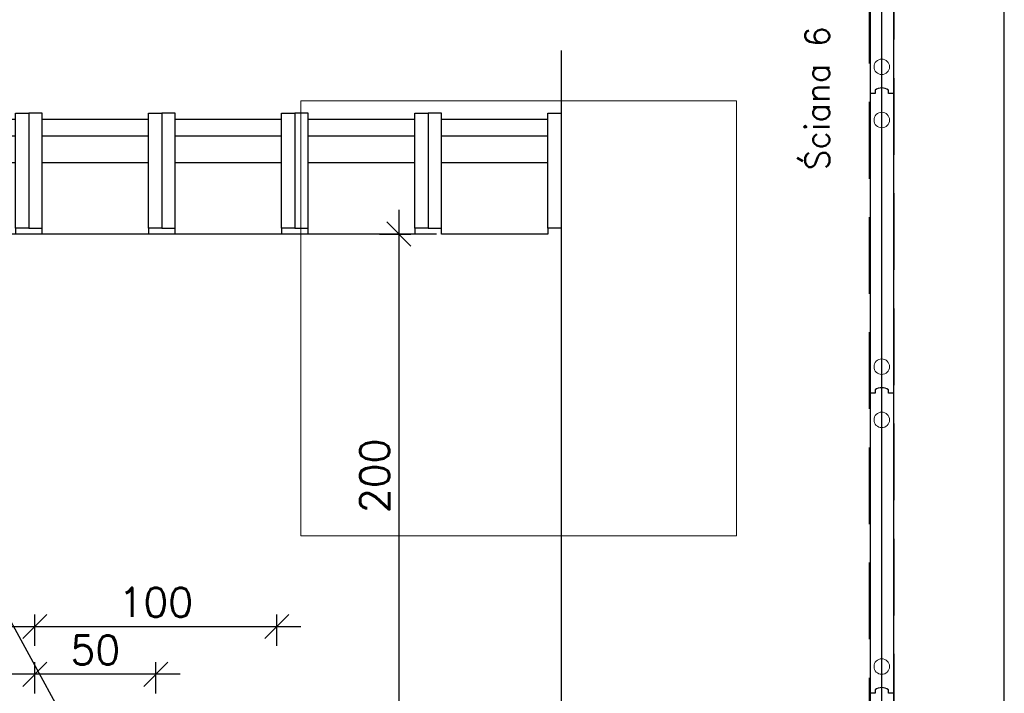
# Model space of a CAD drawing. Header units: centimetres. Extents: x -228435 to 111511, y -89367 to 428125.
# Tile 67 of 219: x -26102 to -22034, y 43949 to 46735. Entities that reach past the tile are written whole.
import ezdxf

# ---------------------------------------------------------------- set-up
doc = ezdxf.new("R2010")
doc.units = ezdxf.units.CM
doc.header["$LTSCALE"] = 50
doc.header["$PDMODE"] = 35
doc.header["$PDSIZE"] = 0.1
for name, pattern in [('0_II 10 sal$0$HIDDEN', [9.525, 6.35, -3.175]), ('DASHDOT2', [12.7, 6.35, -3.175, 0, -3.175]), ('HIDDEN2', [4.7625, 3.175, -1.5875]), ('HIDDENX2', [19.05, 12.7, -6.35]), ('Kondygnacja +0$0$DASHDOT2', [12.7, 6.35, -3.175, 0, -3.175])]:
    doc.linetypes.add(name, pattern=pattern)
doc.layers.get('0').update_dxf_attribs({"color": 8})
doc.layers.get('DEFPOINTS').update_dxf_attribs({"color": 8})
for name, color, linetype in [('0_II 10 sal$0$ARCH_SIEDZENIA', 8, 'Continuous'), ('0_II 10 sal$0$ARCH_WYPOSAŻENIE_INNE', 8, 'Continuous'), ('0_II 10 sal$0$ARCH_ŚCIANY_PRZESUWNE', 8, 'Continuous'), ('ARCH_INFO_OSIE_IST', 8, 'DASHDOT2'), ('ARCH_SZYNY', 8, 'Continuous'), ('HUFCOR', 8, 'Continuous'), ('Hufcor szyny', 8, 'Kondygnacja +0$0$DASHDOT2'), ('Kondygnacja -1$0$ARCH_WYPOSAŻENIE_INNE', 8, 'Continuous'), ('Osie rzutów$0$ARCH_INFO_OSIE_OPISY_IST', 8, 'Continuous'), ('PANELE', 8, 'Continuous')]:
    doc.layers.add(name, color=color, linetype=linetype)
doc.layers.add('ARCH_SUFITY_PODWIESZANE', color=8, linetype='HIDDENX2', lineweight=9)
doc.layers.add('Wymiary', color=8, linetype='Continuous', lineweight=15)
doc.layers.get('HUFCOR').off()
doc.styles.add('Romans', font='Romans.shx')
doc.linetypes.add('SZYNA_LINE', pattern='A,12.7,-7.75,["SZYNA",Standard,S=2.54,R=0,X=-5.95,Y=-1.27],-7.75', length=28.2)
doc.dimstyles.new('Wymiary 1-100', dxfattribs={"dimtxt": 12, "dimasz": 10, "dimexe": 5, "dimexo": 0, "dimgap": 4, "dimtad": 1, "dimrnd": 0.5, "dimzin": 12, "dimdsep": 46, "dimtxsty": 'Romans', "dimblk": 'OBLIQUE', "dimcen": 10, "dimdle": 10, "dimclrt": 55, "dimazin": 0, "dimtfac": 1, "dimtmove": 1, "dimatfit": 3, "dimfxl": 0, "dimtolj": 1, "dimtzin": 0, "dimarcsym": 0})

# ---------------------------------------------------------------- blocks, each defined once
blk = doc.blocks.new('SU Lampy kwadratowe +0')
at = {"layer": 'ARCH_SUFITY_PODWIESZANE', "ltscale": 2.5}
blk.add_lwpolyline([(9620, 9140), (9800, 9140), (9800, 8960), (9620, 8960)], close=True, dxfattribs=at)
blk = doc.blocks.new('A$C50B549AF')
at = {"layer": 'ARCH_SZYNY', "linetype": 'SZYNA_LINE', "ltscale": 2.5}
for p, q in [((3662.14, 1788.7, 445.1), (3662.14, 5685.34, 9.4)), ((3611.49, 3635.9, 630), (3611.49, 4777.4, 630))]:
    blk.add_line(p, q, dxfattribs=at)
blk = doc.blocks.new('*U520')
at = {"layer": 'PANELE'}
for points in [[(0, 0), (0, -21), (-14, -21)], [(0, 0), (1240, 0)], [(1240, 0), (1240, -21), (1226, -21)], [(-14, -76), (0, -76), (0, -97)], [(1226, -76), (1240, -76), (1240, -97)], [(0, -97), (1240, -97)]]:
    blk.add_lwpolyline(points, dxfattribs=at)
for centre in [(23.5, -48.5), (1263.5, -48.5)]:
    blk.add_arc(centre, 46.5, 143.7563, 216.2437, dxfattribs=at)
at = {"layer": 'Wymiary'}
for centre in [(110, -48.5), (1130, -48.5)]:
    blk.add_circle(centre, 32, dxfattribs=at)
blk = doc.blocks.new('_Oblique')
at = {"color": 0, "linetype": 'ByBlock', "lineweight": -2}
blk.add_line((-0.5, -0.5), (0.5, 0.5), dxfattribs=at)
blk = doc.blocks.new('*D1268')
at = {"color": 0, "lineweight": -2}
for p, q in [((700, 309.82), (700, 322.82)), ((800, 309.82), (800, 322.82)), ((690, 317.82), (810, 317.82))]:
    blk.add_line(p, q, dxfattribs=at)
at = {"layer": 'DEFPOINTS', "color": 0, "lineweight": 40}
for p in [(800, 317.82), (700, 280.1), (800, 280.1)]:
    blk.add_point(p, dxfattribs=at)
at = {"color": 0, "lineweight": -2, "xscale": 10, "yscale": 10, "zscale": 10, "rotation": 180}
blk.add_blockref('_Oblique', (700, 317.82), dxfattribs=at)
at = {"color": 0, "lineweight": -2, "xscale": 10, "yscale": 10, "zscale": 10}
blk.add_blockref('_Oblique', (800, 317.82), dxfattribs=at)
at = {"color": 55, "insert": (750, 327.82), "char_height": 12, "attachment_point": 5, "style": 'Romans'}
blk.add_mtext('\\A1;100', dxfattribs=at)
blk = doc.blocks.new('*D1269')
at = {"color": 0, "lineweight": -2}
for p, q in [((700, 290.03), (700, 303.03)), ((750, 290.03), (750, 303.03)), ((760, 298.03), (690, 298.03))]:
    blk.add_line(p, q, dxfattribs=at)
at = {"layer": 'DEFPOINTS', "color": 0, "lineweight": 40}
for p in [(700, 298.03), (700, 237.6), (750, 237.6)]:
    blk.add_point(p, dxfattribs=at)
at = {"color": 0, "lineweight": -2, "xscale": 10, "yscale": 10, "zscale": 10, "rotation": 180}
blk.add_blockref('_Oblique', (700, 298.03), dxfattribs=at)
at = {"color": 0, "lineweight": -2, "xscale": 10, "yscale": 10, "zscale": 10}
blk.add_blockref('_Oblique', (750, 298.03), dxfattribs=at)
at = {"color": 55, "insert": (725, 308.03), "char_height": 12, "attachment_point": 5, "style": 'Romans'}
blk.add_mtext('\\A1;50', dxfattribs=at)
blk = doc.blocks.new('*D1265')
at = {"color": 0, "lineweight": -2}
for p, q in [((850.46, 490.1), (850.46, 270.1)), ((842.46, 480.1), (855.46, 480.1)), ((858.46, 280.1), (845.46, 280.1))]:
    blk.add_line(p, q, dxfattribs=at)
at = {"layer": 'DEFPOINTS', "color": 0, "lineweight": 40}
for p in [(785.33, 480.1), (850.46, 280.1), (862.35, 280.1)]:
    blk.add_point(p, dxfattribs=at)
at = {"color": 0, "lineweight": -2, "xscale": 10, "yscale": 10, "zscale": 10}
for p, rotation in [((850.46, 480.1), 90), ((850.46, 280.1), 270)]:
    blk.add_blockref('_Oblique', p, dxfattribs=dict(at, rotation=rotation))
at = {"color": 55, "insert": (840.46, 380.1), "char_height": 12, "attachment_point": 5, "rotation": 90, "style": 'Romans'}
blk.add_mtext('\\A1;200', dxfattribs=at)
blk = doc.blocks.new('0_II 10 sal$0$Miejsce_siedzące_2d')
at = {"color": 0, "linetype": 'ByBlock', "lineweight": -2}
for p, q in [((-26.42, 27.08), (26.42, 27.08)), ((-26.42, 12.55), (26.42, 12.55))]:
    blk.add_line(p, q, dxfattribs=at)
for points in [[(-26.42, 62.74), (-26.42, 0), (-33.02, 0), (-33.02, 62.74), (-26.42, 62.74), (-26.42, 66.04), (26.42, 66.04), (26.42, 62.74), (26.42, 0), (33.02, 0), (33.02, 62.74), (26.42, 62.74)], [(26.42, 3.3), (-26.42, 3.3)]]:
    blk.add_lwpolyline(points, dxfattribs=at)
blk = doc.blocks.new('Osie rzutów')
at = {"layer": 'ARCH_INFO_OSIE_IST', "ltscale": 10}
blk.add_line((9860, 12510), (9860, 4623.26), dxfattribs=at)
blk = doc.blocks.new('A$C1D9A4D4F')
at = {"linetype": 'HIDDEN2', "ltscale": 10}
blk.add_line((865.947, 480.095), (45.603, 480.095), dxfattribs=at)
blk.add_lwpolyline([(735.036, 237.595), (675.186, 347.09), (546.763, 347.09)])
dim = blk.add_linear_dim(base=(850.458, 280.095), p1=(785.329, 480.095), p2=(862.355, 280.095), angle=90, dimstyle='Wymiary 1-100')
dim.commit()
dim.dimension.update_dxf_attribs({"geometry": '*D1265', "text_midpoint": (840.458, 380.095)})
for base, p1, p2, picture, middle in [((800, 317.824), (700, 280.095), (800, 280.095), '*D1268', (750, 327.824)), ((700, 298.034), (750, 237.595), (700, 237.595), '*D1269', (725, 308.034))]:
    dim = blk.add_linear_dim(base=base, p1=p1, p2=p2, dimstyle='Wymiary 1-100')
    dim.commit()
    dim.dimension.update_dxf_attribs({"geometry": picture, "text_midpoint": middle})

msp = doc.modelspace()

# ---------------------------------------------------------------- linework, layer by layer
at = {"layer": '0_II 10 sal$0$ARCH_WYPOSAŻENIE_INNE', "linetype": '0_II 10 sal$0$HIDDEN', "ltscale": 10, "elevation": 630}
msp.add_lwpolyline([(-33215, 51370), (-32910, 51370), (-32910, 54630), (-33215, 54630), (-33215, 63370), (-32910, 63370), (-32910, 63675), (-24170, 63675), (-24170, 63370), (-23865, 63370), (-23865, 54630), (-24170, 54630), (-24170, 51370), (-23865, 51370), (-23865, 42630), (-24170, 42630), (-24170, 42325), (-32910, 42325), (-32910, 42630), (-33215, 42630)], close=True, dxfattribs=at)
at = {"layer": '0_II 10 sal$0$ARCH_ŚCIANY_PRZESUWNE', "linetype": '0_II 10 sal$0$HIDDEN', "lineweight": -3, "elevation": 630}
msp.add_lwpolyline([(-22590, 52685), (-22490, 52685), (-22490, 41315), (-22590, 41315)], close=True, dxfattribs=at)

# ---------------------------------------------------------------- block references
at = {"layer": '0_II 10 sal$0$ARCH_SIEDZENIA', "linetype": 'Continuous', "lineweight": -3, "xscale": 8.328285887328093, "yscale": 7.571168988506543, "zscale": 10, "rotation": 179.9999999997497}
for p in [(-26340, 46348.5, 330), (-25790, 46348.5, 330), (-25240, 46348.5, -5970), (-24690, 46348.5, 330), (-24140, 46348.5, -5970)]:
    msp.add_blockref('0_II 10 sal$0$Miejsce_siedzące_2d', p, dxfattribs=at)
at = {"layer": 'ARCH_SUFITY_PODWIESZANE', "ltscale": 2.5, "xscale": 10, "yscale": 10, "zscale": 10}
msp.add_blockref('SU Lampy kwadratowe +0', (-121140, -45000, -5670), dxfattribs=at)
at = {"layer": 'HUFCOR', "xscale": 10, "yscale": 10, "zscale": 10}
msp.add_blockref('A$C50B549AF', (-58654.9183, 4996.03602, -5670), dxfattribs=at)
at = {"layer": 'Kondygnacja -1$0$ARCH_WYPOSAŻENIE_INNE', "xscale": 10, "yscale": 10, "zscale": 10}
msp.add_blockref('A$C1D9A4D4F', (-33039.99998, 41047.54612, -5670), dxfattribs=at)
at = {"layer": 'Osie rzutów$0$ARCH_INFO_OSIE_OPISY_IST', "xscale": 10, "yscale": 10, "zscale": 10}
msp.add_blockref('Osie rzutów', (-121140, -45000, 630), dxfattribs=at)
at = {"layer": 'PANELE', "rotation": 270}
for p in [(-22491.48706, 47669.91012, 630), (-22491.48706, 46429.91012, 630), (-22491.48706, 45189.91012, 630), (-22491.48706, 43949.91012, 630)]:
    msp.add_blockref('*U520', p, dxfattribs=at)

# ---------------------------------------------------------------- texts
at = {"layer": 'Hufcor szyny', "linetype": 'ByBlock', "ltscale": 5, "insert": (-22856.12119, 46111.82534, -5664.4591), "char_height": 100, "width": 5268.2821399, "attachment_point": 1, "rotation": 90, "style": 'Romans'}
msp.add_mtext('Ściana 6 poziom 0', dxfattribs=at)

doc.saveas('drawing.dxf')
